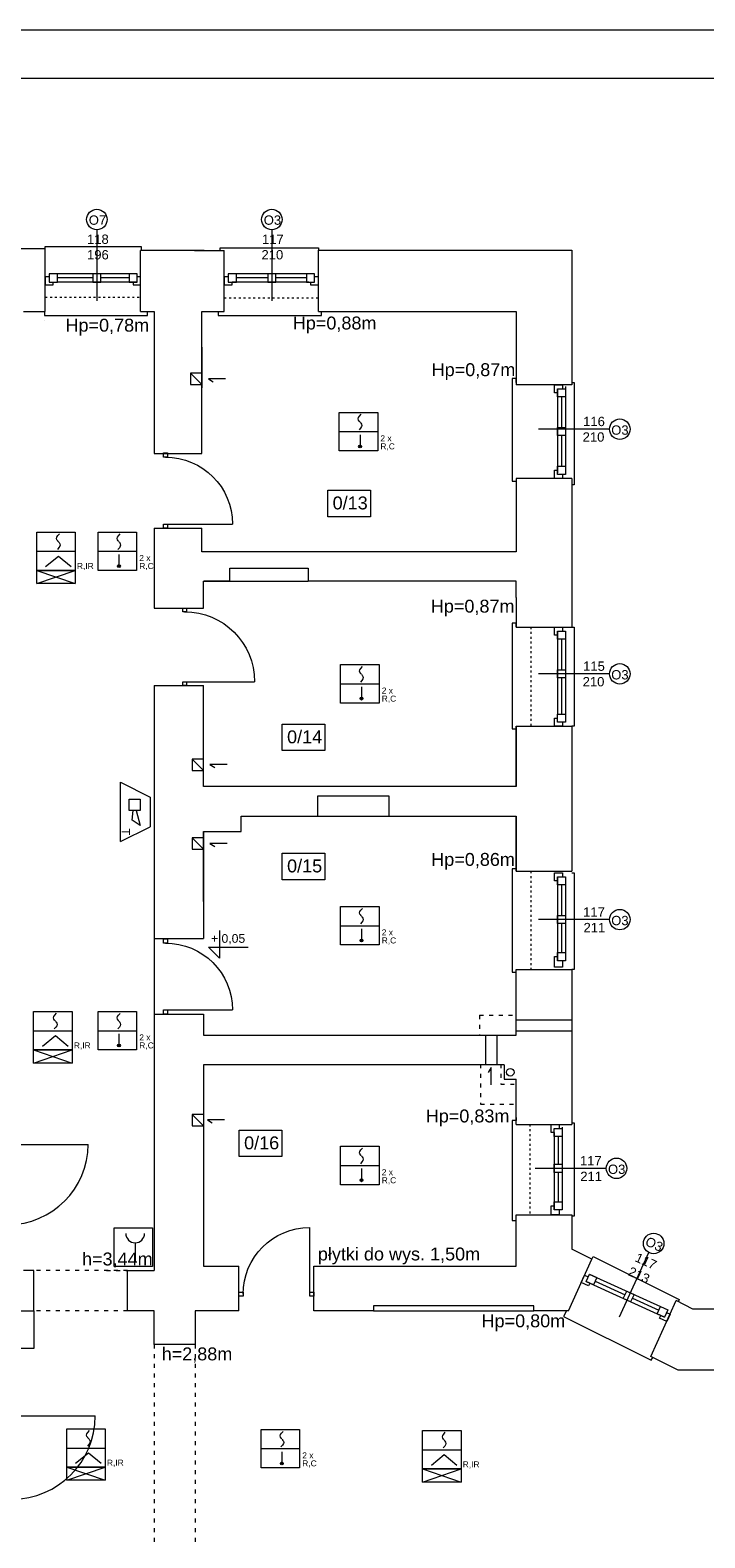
# Model space of a CAD drawing. Header units: centimetres. Extents: x 74437 to 92332, y -37016 to -3432.
# Tile 7 of 68: x 75726 to 76563, y -30123 to -28252. Entities that reach past the tile are written whole.
import ezdxf

# ---------------------------------------------------------------- set-up
doc = ezdxf.new("R2010")
doc.units = ezdxf.units.CM
doc.header["$LTSCALE"] = 0.02
doc.linetypes.add('ACAD_ISO03W100', pattern=[30, 12, -18])
doc.layers.get('0').update_dxf_attribs({"color": 8, "lineweight": 13})
for name, color, linetype, lineweight in [('_pk_tabelka', 7, 'Continuous', 15), ('Linia SSP', 7, 'Continuous', 35), ('LINIE PRZEKROJOWE', 8, 'Continuous', 13), ('OPISY', 8, 'Continuous', 13), ('stolarka', 8, 'Continuous', 13), ('WIDOK', 8, 'Continuous', 13)]:
    doc.layers.add(name, color=color, linetype=linetype, lineweight=lineweight)
doc.styles.get("Standard").update_dxf_attribs({"font": 'arial.ttf', "height": 12})

# ---------------------------------------------------------------- blocks, each defined once
blk = doc.blocks.new('*U3')
at = {"layer": 'stolarka', "transparency": 33554684}
blk.add_lwpolyline([(5, 0), (5, 95)], dxfattribs=at)
for points in [[(0, 2.5), (0, -2.5), (5, -2.5), (5, 2.5)], [(100, -2.5), (105, -2.5), (105, 2.5), (100, 2.5)]]:
    blk.add_lwpolyline(points, close=True, dxfattribs=at)
blk.add_arc((5, 0), 95, 0, 90, dxfattribs=at)
blk = doc.blocks.new('*U7')
at = {"layer": 'stolarka', "transparency": 33554684}
blk.add_lwpolyline([(5, 0), (5, 80)], dxfattribs=at)
for points in [[(0, 2.5), (0, -2.5), (5, -2.5), (5, 2.5)], [(85, -2.5), (90, -2.5), (90, 2.5), (85, 2.5)]]:
    blk.add_lwpolyline(points, close=True, dxfattribs=at)
blk.add_arc((5, 0), 80, 0, 90, dxfattribs=at)

msp = doc.modelspace()

# ---------------------------------------------------------------- hatches: boundary and pattern name
at = {"layer": 'Linia SSP', "lineweight": 5}
for points in [[(76137.2, -28768.8, 1), (76133.7, -28768.8, 1)], [(75838.1, -28917.3, 1), (75834.6, -28917.3, 1)], [(76138.9, -29081.9, 1), (76135.4, -29081.9, 1)], [(76138.9, -29382, 1), (76135.4, -29382, 1)], [(75838.1, -29512.3, 1), (75834.6, -29512.3, 1)], [(76138.9, -29679.6, 1), (76135.4, -29679.6, 1)], [(76040.3, -30031, 1), (76036.8, -30031, 1)]]:
    msp.add_hatch(color=256, dxfattribs=at).paths.add_polyline_path(points)

# ---------------------------------------------------------------- linework, layer by layer
for points in [[(75745, -28523.5), (75745, -28520.8), (75864, -28520.8), (75864, -28525.5)], [(75962, -28525.5), (75962, -28522.3), (76084, -28522.3), (76084, -28525.3)], [(75744, -28601.5), (75744, -28601.5), (75744, -28606.5), (75867, -28606.5), (75872, -28606.5), (75872, -28601.5)], [(75959.6, -28601.5), (75959.6, -28601.5), (75959.6, -28606.5), (76082.6, -28606.5), (76087.6, -28606.5), (76087.6, -28601.5)], [(76329.1, -28689.5), (76329.1, -28684.5), (76324.1, -28684.5), (76324.1, -28811.5), (76324.1, -28812.1), (76329.1, -28812.1)], [(75968.5, -28684.8), (75947.3, -28684.8), (75953.1, -28688.5)], [(76398.1, -28689.5), (76401.1, -28689.5), (76401.1, -28816.5), (76398.1, -28816.5)], [(76329.1, -28993.1), (76329.1, -28988.1), (76324.1, -28988.1), (76324.1, -29115.1), (76324.1, -29119.3), (76329.1, -29119.3)], [(76398.1, -28993.1), (76401.1, -28993.1), (76401.1, -29116.1), (76398.1, -29116.1)], [(75970.5, -29163.8), (75949.3, -29163.8), (75955.1, -29167.5)], [(75970.5, -29261.5), (75949.3, -29261.5), (75955.1, -29265.2)], [(76329.1, -29296.1), (76329.1, -29293.1), (76324.1, -29293.1), (76324.1, -29420.1), (76324.1, -29421.3), (76329.1, -29421.3)], [(76398.1, -29298.1), (76401.1, -29298.1), (76401.1, -29418.1), (76398.1, -29418.1)], [(75880.1, -29379.4), (75880.1, -29473.4)], [(76297.8, -29561.1), (76297.8, -29539.8), (76294.1, -29545.7)], [(76329.1, -29601.5), (76329.1, -29605.4), (76324.1, -29605.4), (76324.1, -29723.5), (76324.1, -29729.7), (76329.1, -29729.7)], [(75967.4, -29604.8), (75946.1, -29604.8), (75952, -29608.5)], [(76398.1, -29608.5), (76401.1, -29608.5), (76401.1, -29724.1), (76398.1, -29724.1)], [(76422.9, -29777.4), (76424.7, -29774.1), (76531.2, -29827.5), (76529.9, -29830.3)], [(76391.4, -29841.5), (76387.8, -29848.6), (76496.6, -29903), (76496.6, -29903), (76498.4, -29899.5)]]:
    msp.add_lwpolyline(points)
msp.add_lwpolyline([(75713, -29841.5), (75731, -29841.5), (75731, -29888.5), (75713, -29888.5)], close=True)
at = {"layer": '_pk_tabelka', "color": 7, "ltscale": 3}
for p, q in [((82865.7, -28252.2), (74455.7, -28252.2)), ((82805.7, -28312.2), (74705.7, -28312.2))]:
    msp.add_line(p, q, dxfattribs=at)
at = {"layer": 'Linia SSP', "linetype": 'Continuous', "lineweight": 5}
for p, q in [((76133.2, -28734.5), (76133.6, -28732.9)), ((76133.6, -28736.1), (76133.2, -28734.5)), ((76133.6, -28732.9), (76134.8, -28731.2)), ((76134.5, -28737.5), (76133.6, -28736.1)), ((76134.8, -28737.9), (76134.5, -28737.5)), ((76134.8, -28731.2), (76136.8, -28729)), ((76135.4, -28738.6), (76134.8, -28737.9)), ((76135.4, -28738.6), (76136, -28739.3)), ((76136, -28739.3), (76136.3, -28739.8)), ((76136.3, -28739.8), (76137.2, -28741.1)), ((76136, -28746.1), (76134.1, -28748.3)), ((76137.2, -28744.3), (76136, -28746.1)), ((76137.2, -28741.1), (76137.6, -28742.7)), ((76137.6, -28742.7), (76137.2, -28744.3)), ((75759.1, -28883), (75759.5, -28881.4)), ((75759.5, -28884.6), (75759.1, -28883)), ((75759.5, -28881.4), (75760.7, -28879.6)), ((75760.4, -28885.9), (75759.5, -28884.6)), ((75760.7, -28886.4), (75760.4, -28885.9)), ((75760.7, -28879.6), (75762.7, -28877.4)), ((75761.3, -28887.1), (75760.7, -28886.4)), ((75761.3, -28887.1), (75762, -28887.8)), ((75762, -28887.8), (75762.3, -28888.2)), ((75762.3, -28888.2), (75763.1, -28889.6)), ((75763.1, -28889.6), (75763.5, -28891.2)), ((75834.2, -28883.1), (75834.6, -28881.5)), ((75834.6, -28884.6), (75834.2, -28883.1)), ((75834.6, -28881.5), (75835.7, -28879.7)), ((75835.4, -28886), (75834.6, -28884.6)), ((75835.7, -28886.4), (75835.4, -28886)), ((75835.7, -28879.7), (75837.7, -28877.5)), ((75836.3, -28887.1), (75835.7, -28886.4)), ((75836.3, -28887.1), (75837, -28887.8)), ((75837, -28887.8), (75837.3, -28888.3)), ((75837.3, -28888.3), (75838.1, -28889.6)), ((75838.1, -28889.6), (75838.5, -28891.2)), ((75762, -28894.5), (75760, -28896.7)), ((75763.1, -28892.8), (75762, -28894.5)), ((75763.5, -28891.2), (75763.1, -28892.8)), ((75837, -28894.6), (75835, -28896.8)), ((75838.1, -28892.8), (75837, -28894.6)), ((75838.5, -28891.2), (75838.1, -28892.8)), ((76134.9, -29047.7), (76135.3, -29046.1)), ((76135.3, -29049.2), (76134.9, -29047.7)), ((76135.3, -29046.1), (76136.5, -29044.3)), ((76136.2, -29050.6), (76135.3, -29049.2)), ((76136.5, -29051), (76136.2, -29050.6)), ((76136.5, -29044.3), (76138.4, -29042.1)), ((76137.1, -29051.7), (76136.5, -29051)), ((76137.1, -29051.7), (76137.7, -29052.4)), ((76137.7, -29052.4), (76138, -29052.9)), ((76138.9, -29057.4), (76137.7, -29059.2)), ((76138, -29052.9), (76138.9, -29054.2)), ((76138.9, -29054.2), (76139.3, -29055.8)), ((76139.3, -29055.8), (76138.9, -29057.4)), ((76137.7, -29059.2), (76135.8, -29061.4)), ((76134.9, -29347.8), (76135.3, -29346.2)), ((76135.3, -29349.3), (76134.9, -29347.8)), ((76135.3, -29346.2), (76136.5, -29344.4)), ((76136.2, -29350.7), (76135.3, -29349.3)), ((76136.5, -29351.1), (76136.2, -29350.7)), ((76136.5, -29344.4), (76138.4, -29342.2)), ((76137.1, -29351.8), (76136.5, -29351.1)), ((76137.1, -29351.8), (76137.7, -29352.5)), ((76137.7, -29352.5), (76138, -29353)), ((76138.9, -29357.5), (76137.7, -29359.3)), ((76138, -29353), (76138.9, -29354.3)), ((76138.9, -29354.3), (76139.3, -29355.9)), ((76139.3, -29355.9), (76138.9, -29357.5)), ((76137.7, -29359.3), (76135.8, -29361.5)), ((75755.3, -29478), (75755.7, -29476.4)), ((75755.7, -29479.6), (75755.3, -29478)), ((75755.7, -29476.4), (75756.8, -29474.6)), ((75756.5, -29480.9), (75755.7, -29479.6)), ((75756.8, -29481.4), (75756.5, -29480.9)), ((75756.8, -29474.6), (75758.8, -29472.4)), ((75757.5, -29482.1), (75756.8, -29481.4)), ((75757.5, -29482.1), (75758.1, -29482.8)), ((75758.1, -29482.8), (75758.4, -29483.2)), ((75759.3, -29487.8), (75758.1, -29489.5)), ((75758.4, -29483.2), (75759.3, -29484.6)), ((75759.3, -29484.6), (75759.6, -29486.2)), ((75759.6, -29486.2), (75759.3, -29487.8)), ((75834.2, -29478.1), (75834.6, -29476.5)), ((75834.6, -29479.6), (75834.2, -29478.1)), ((75834.6, -29476.5), (75835.7, -29474.7)), ((75835.4, -29481), (75834.6, -29479.6)), ((75835.7, -29481.4), (75835.4, -29481)), ((75835.7, -29474.7), (75837.7, -29472.5)), ((75836.3, -29482.1), (75835.7, -29481.4)), ((75836.3, -29482.1), (75837, -29482.8)), ((75837, -29482.8), (75837.3, -29483.3)), ((75838.1, -29487.8), (75837, -29489.6)), ((75837.3, -29483.3), (75838.1, -29484.6)), ((75838.1, -29484.6), (75838.5, -29486.2)), ((75838.5, -29486.2), (75838.1, -29487.8)), ((75758.1, -29489.5), (75756.1, -29491.7)), ((75837, -29489.6), (75835, -29491.8)), ((76134.9, -29645.4), (76135.3, -29643.8)), ((76135.3, -29646.9), (76134.9, -29645.4)), ((76135.3, -29643.8), (76136.5, -29642)), ((76136.2, -29648.3), (76135.3, -29646.9)), ((76137.7, -29656.9), (76135.8, -29659.1)), ((76136.5, -29648.7), (76136.2, -29648.3)), ((76136.5, -29642), (76138.4, -29639.8)), ((76137.1, -29649.4), (76136.5, -29648.7)), ((76137.1, -29649.4), (76137.7, -29650.1)), ((76137.7, -29650.1), (76138, -29650.6)), ((76138.9, -29655.1), (76137.7, -29656.9)), ((76138, -29650.6), (76138.9, -29651.9)), ((76138.9, -29651.9), (76139.3, -29653.5)), ((76139.3, -29653.5), (76138.9, -29655.1)), ((75796.3, -29995.9), (75796.7, -29994.3)), ((75796.7, -29994.3), (75797.9, -29992.5)), ((75797.9, -29992.5), (75799.8, -29990.3)), ((76036.7, -29995.2), (76037.9, -29993.4)), ((76037.9, -29993.4), (76039.9, -29991.2)), ((76239.1, -29994.6), (76241.1, -29992.4)), ((75796.7, -29997.5), (75796.3, -29995.9)), ((75797.6, -29998.8), (75796.7, -29997.5)), ((75799.1, -30007.4), (75797.2, -30009.6)), ((75797.9, -29999.3), (75797.6, -29998.8)), ((75798.5, -30000), (75797.9, -29999.3)), ((75798.5, -30000), (75799.1, -30000.7)), ((75799.1, -30000.7), (75799.4, -30001.1)), ((75800.3, -30005.6), (75799.1, -30007.4)), ((75799.4, -30001.1), (75800.3, -30002.4)), ((75800.3, -30002.4), (75800.7, -30004)), ((75800.7, -30004), (75800.3, -30005.6)), ((76036.3, -29996.8), (76036.7, -29995.2)), ((76036.7, -29998.4), (76036.3, -29996.8)), ((76037.6, -29999.7), (76036.7, -29998.4)), ((76039.1, -30008.3), (76037.2, -30010.5)), ((76037.9, -30000.2), (76037.6, -29999.7)), ((76038.5, -30000.9), (76037.9, -30000.2)), ((76038.5, -30000.9), (76039.1, -30001.5)), ((76039.1, -30001.5), (76039.4, -30002)), ((76040.3, -30006.5), (76039.1, -30008.3)), ((76039.4, -30002), (76040.3, -30003.3)), ((76040.3, -30003.3), (76040.7, -30004.9)), ((76040.7, -30004.9), (76040.3, -30006.5)), ((76237.5, -29998), (76237.9, -29996.4)), ((76237.9, -29999.6), (76237.5, -29998)), ((76237.9, -29996.4), (76239.1, -29994.6)), ((76238.8, -30000.9), (76237.9, -29999.6)), ((76240.4, -30009.5), (76238.4, -30011.7)), ((76239.1, -30001.4), (76238.8, -30000.9)), ((76239.7, -30002.1), (76239.1, -30001.4)), ((76239.7, -30002.1), (76240.4, -30002.8)), ((76240.4, -30002.8), (76240.7, -30003.2)), ((76241.5, -30007.8), (76240.4, -30009.5)), ((76240.7, -30003.2), (76241.5, -30004.6)), ((76241.5, -30004.6), (76241.9, -30006.2)), ((76241.9, -30006.2), (76241.5, -30007.8))]:
    msp.add_line(p, q, dxfattribs=at)
at = {"layer": 'Linia SSP', "lineweight": 5}
for p, q in [((76109.5, -28750.5), (76157.3, -28750.5)), ((76135.4, -28754.3), (76135.4, -28768.8)), ((75734.5, -28899), (75782.3, -28899)), ((75761.3, -28905.3), (75745.5, -28918.4)), ((75777.2, -28918.4), (75761.3, -28905.3)), ((75810.5, -28899), (75858.2, -28899)), ((75836.4, -28902.8), (75836.4, -28917.3)), ((75734.5, -28939.1), (75782.3, -28922.9)), ((75734.5, -28922.9), (75782.3, -28939.1)), ((76111.2, -29063.6), (76159, -29063.6)), ((76137.1, -29067.4), (76137.1, -29081.9)), ((75838.4, -29259.1), (75838.4, -29185.7)), ((75838.4, -29185.7), (75875.1, -29204.1)), ((75849.1, -29206.7), (75862.9, -29206.7)), ((75849.1, -29220.5), (75849.1, -29206.7)), ((75862.9, -29206.7), (75862.9, -29220.5)), ((75875.1, -29204.1), (75875.1, -29240.8)), ((75862.9, -29220.5), (75849.1, -29220.5)), ((75852.9, -29232.9), (75854.2, -29220.5)), ((75857.7, -29220.5), (75862.9, -29239.3)), ((75838.4, -29259.1), (75875.1, -29240.8)), ((75862.9, -29239.3), (75852.9, -29232.9)), ((76111.2, -29363.7), (76159, -29363.7)), ((76137.1, -29367.5), (76137.1, -29382)), ((75730.6, -29494), (75778.4, -29494)), ((75757.5, -29500.3), (75741.6, -29513.4)), ((75773.3, -29513.4), (75757.5, -29500.3)), ((75810.5, -29494), (75858.2, -29494)), ((75836.4, -29497.8), (75836.4, -29512.3)), ((75730.6, -29534.1), (75778.4, -29517.9)), ((75730.6, -29517.9), (75778.4, -29534.1)), ((76111.2, -29661.3), (76159, -29661.3)), ((76137.1, -29665.1), (76137.1, -29679.6)), ((75856.5, -29757.2), (75856.5, -29780.6)), ((75771.7, -30011.9), (75819.4, -30011.9)), ((76012.6, -30012.7), (76060.4, -30012.7)), ((75798.5, -30018.2), (75782.7, -30031.3)), ((75814.4, -30031.3), (75798.5, -30018.2)), ((76038.5, -30016.5), (76038.5, -30031)), ((76212.9, -30014), (76260.7, -30014)), ((76239.7, -30020.3), (76223.9, -30033.4)), ((76255.6, -30033.4), (76239.7, -30020.3)), ((75771.7, -30052), (75819.4, -30035.7)), ((75771.7, -30035.7), (75819.4, -30052)), ((76212.9, -30054.1), (76260.7, -30037.9)), ((76212.9, -30037.9), (76260.7, -30054.1))]:
    msp.add_line(p, q, dxfattribs=at)
for points in [[(76109.5, -28726.6), (76157.3, -28726.6), (76157.3, -28774.3), (76109.5, -28774.3)], [(75734.5, -28875.1), (75782.3, -28875.1), (75782.3, -28922.9), (75734.5, -28922.9)], [(75810.5, -28875.1), (75858.2, -28875.1), (75858.2, -28922.9), (75810.5, -28922.9)], [(75734.5, -28939.1), (75734.5, -28922.9), (75782.3, -28922.9), (75782.3, -28939.1)], [(76111.2, -29039.7), (76159, -29039.7), (76159, -29087.5), (76111.2, -29087.5)], [(76111.2, -29339.8), (76159, -29339.8), (76159, -29387.6), (76111.2, -29387.6)], [(75730.6, -29470.1), (75778.4, -29470.1), (75778.4, -29517.9), (75730.6, -29517.9)], [(75810.5, -29470.1), (75858.2, -29470.1), (75858.2, -29517.9), (75810.5, -29517.9)], [(75730.6, -29534.1), (75730.6, -29517.9), (75778.4, -29517.9), (75778.4, -29534.1)], [(76111.2, -29637.4), (76159, -29637.4), (76159, -29685.2), (76111.2, -29685.2)], [(75830.4, -29738.7), (75878.2, -29738.7), (75878.2, -29786.5), (75830.4, -29786.5)], [(75771.7, -29988), (75819.4, -29988), (75819.4, -30035.7), (75771.7, -30035.7)], [(76012.6, -29988.8), (76060.4, -29988.8), (76060.4, -30036.6), (76012.6, -30036.6)], [(76212.9, -29990.1), (76260.7, -29990.1), (76260.7, -30037.9), (76212.9, -30037.9)], [(75771.7, -30052), (75771.7, -30035.7), (75819.4, -30035.7), (75819.4, -30052)], [(76212.9, -30054.1), (76212.9, -30037.9), (76260.7, -30037.9), (76260.7, -30054.1)]]:
    msp.add_lwpolyline(points, close=True, dxfattribs=at)
for centre in [(76135.4, -28768.8), (75836.4, -28917.3), (76137.1, -29081.9), (76137.1, -29382), (75836.4, -29512.3), (76137.1, -29679.6), (76038.5, -30031)]:
    msp.add_circle(centre, 1.75, dxfattribs=at)
msp.add_arc((75856.5, -29745.5), 11.7, 180, 0, dxfattribs=at)
at = {"layer": 'LINIE PRZEKROJOWE'}
for points in [[(75745, -28523.5), (75602, -28523.5)], [(75718, -28601.5), (75745, -28601.5), (75745, -28523.5)], [(75863, -28601.5), (75863, -28525.5)], [(75942, -28525.5), (75863, -28525.5)], [(75930, -28525.5), (75967, -28525.5)], [(75962, -28601.5), (75967, -28601.5), (75967, -28525.5)], [(76084, -28525.3), (76322.1, -28525.3), (76398.1, -28525.3), (76398.1, -28692.5)], [(76084, -28601.5), (76084, -28525.3)], [(75863, -28601.5), (75880.1, -28601.5)], [(75880.1, -28601.5), (75880.1, -28777.5), (75939.1, -28777.5)], [(75939.1, -28777.5), (75939.1, -28601.5), (75962, -28601.5)], [(76084, -28601.5), (76329.1, -28601.5)], [(76329.1, -28601.5), (76329.1, -28692.5)], [(75744, -28612.5), (75744, -28612.5)], [(75744, -28612.5), (75744, -28612.5)], [(75744, -28612.5), (75744, -28612.5)], [(75744, -28612.5), (75744, -28612.5)], [(75939.1, -28645.5), (75939.1, -28696)], [(75939.1, -28678), (75925.1, -28678), (75925.1, -28692), (75939.1, -28692)], [(75925.1, -28678), (75939.1, -28692)], [(76398.1, -28692.5), (76329.1, -28692.5)], [(76398.1, -28808.5), (76329.1, -28808.5), (76329.1, -28841.1)], [(76398.1, -28808.5), (76398.1, -28993.1)], [(76329.1, -28841.1), (76329.1, -28899.5)], [(75880.1, -28870.4), (75939.1, -28870.4)], [(75880.1, -28870.4), (75880.1, -28969.4), (75941.1, -28969.4)], [(75939.1, -28899.5), (75939.1, -28870.4)], [(76329.1, -28899.5), (75939.1, -28899.5)], [(75941.1, -28936.1), (75974.1, -28936.1), (75974.1, -28920.1)], [(75974.1, -28920.1), (76071.1, -28920.1), (76071.1, -28936.1)], [(75941.1, -28969.4), (75941.1, -28936.1)], [(75974.1, -28936.1), (75941.6, -28936.1)], [(76329.1, -28956.5), (76329.1, -28936.1), (76071.1, -28936.1)], [(76329.1, -28956.5), (76329.1, -28993.1), (76398.1, -28993.1)], [(75880.1, -29065.4), (75941.1, -29065.4)], [(75880.1, -29065.4), (75880.1, -29379.4)], [(75941.1, -29191.1), (75941.1, -29065.4)], [(76329.1, -29191.1), (76329.1, -29116.1)], [(76329.1, -29116.1), (76398.1, -29116.1)], [(76329.1, -29116.1), (76329.1, -29191.1)], [(76398.1, -29116.1), (76398.1, -29296.1)], [(75941.1, -29157), (75927.1, -29157), (75927.1, -29171), (75941.1, -29171)], [(75927.1, -29157), (75941.1, -29171)], [(76329.1, -29191.1), (75941.1, -29191.1)], [(75988.1, -29227.7), (76083.1, -29227.7), (76083.1, -29202.7), (76171.1, -29202.7), (76171.1, -29227.7)], [(75941.1, -29246.7), (75941.1, -29246.7), (75988.1, -29246.7), (75988.1, -29227.7)], [(75988.1, -29227.7), (76083.1, -29227.7)], [(76171.1, -29227.7), (76329.1, -29227.7)], [(76329.1, -29296.1), (76329.1, -29227.7)], [(76329.1, -29227.7), (76329.1, -29296.1), (76398.1, -29296.1)], [(75941.1, -29254.7), (75927.1, -29254.7), (75927.1, -29268.7), (75941.1, -29268.7)], [(75927.1, -29254.7), (75941.1, -29268.7)], [(75941.1, -29333.5), (75941.1, -29246.7)], [(75941.1, -29246.7), (75941.1, -29379.4)], [(75880.1, -29379.4), (75941.1, -29379.4)], [(75941.1, -29473.4), (75941.1, -29499.7), (76329.1, -29499.7), (76329.1, -29418.1)], [(76329.1, -29418.1), (76398.1, -29418.1)], [(76398.1, -29418.1), (76398.1, -29610.3)], [(75880.1, -29473.4), (75880.1, -29659.5), (75880.1, -29771.5)], [(75880.1, -29473.4), (75941.1, -29473.4)], [(76329.1, -29480.3), (76398.1, -29480.3)], [(76290.9, -29499.7), (76290.9, -29536.3)], [(76304.9, -29499.7), (76304.9, -29536.3)], [(76329.1, -29494.3), (76398.1, -29494.3)], [(76314.1, -29536.3), (75941.1, -29536.3), (75941.1, -29659.5)], [(76314.1, -29536.3), (76314.1, -29536.3), (76314.1, -29554.3), (76329.1, -29554.3)], [(76329.1, -29610.3), (76329.1, -29554.3)], [(75941.1, -29597.9), (75927.1, -29597.9), (75927.1, -29611.9), (75941.1, -29611.9)], [(75927.1, -29597.9), (75941.1, -29611.9)], [(76329.1, -29610.3), (76398.1, -29610.3)], [(76329.1, -29610.3), (76398.1, -29610.3)], [(75941.1, -29659.5), (75941.1, -29659.5), (75941.1, -29786.3), (75985.1, -29786.3)], [(76078.1, -29786.3), (76329.1, -29786.3), (76329.1, -29722.3), (76398.1, -29722.3)], [(76398.1, -29722.3), (76398.1, -29765.3)], [(76422.8, -29777.7), (76398.1, -29765.3)], [(75880.1, -29771.5), (75880.1, -29791.5)], [(75985.1, -29841.5), (75985.1, -29786.3)], [(76152, -29841.5), (76078.1, -29841.5), (76078.1, -29786.3)], [(76393.9, -29841.5), (76422.9, -29777.4)], [(75716, -29841.5), (75731, -29841.5), (75731, -29791.5)], [(75731, -29841.5), (75731, -29791.5), (75718, -29791.5)], [(75847, -29841.5), (75847, -29791.5), (75880.1, -29791.5)], [(75880.1, -29841.5), (75847, -29841.5), (75847, -29841.5)], [(75985.1, -29841.5), (75931.1, -29841.5), (75931.1, -29883.5), (75880.1, -29883.5), (75880.1, -29841.5)], [(75985.1, -29841.5), (75931.1, -29841.5)], [(76201, -29835.5), (76152, -29835.5), (76152, -29835.5), (76152, -29835.5), (76152, -29835.5), (76152, -29835.5), (76152, -29841.5), (76078.1, -29841.5)], [(76394, -29841.5), (76351, -29841.5), (76351, -29835.5), (76152, -29835.5), (76152, -29841.5)], [(76394, -29841.5), (76351, -29841.5)], [(76496.1, -29898.3), (76527.4, -29829)], [(76496.1, -29898.3), (76527.4, -29829)], [(76625, -29839.4), (76548.1, -29839.4), (76527.4, -29829)], [(76530, -29915.4), (76496.1, -29898.3)], [(76625, -29915.4), (76530, -29915.4)]]:
    msp.add_lwpolyline(points, dxfattribs=at)
msp.add_circle((76321.7, -29545.5), 4.77, dxfattribs=at)
at = {"layer": 'OPISY'}
for p, q in [((75960.9, -29369.8), (75960.9, -29404)), ((75960.9, -29404), (75947.4, -29390.5)), ((75947.4, -29390.5), (75996.6, -29390.5))]:
    msp.add_line(p, q, dxfattribs=at)
for points in [[(75809, -28500), (75809, -28588.1)], [(76026, -28500), (76026, -28588.1)], [(76444.8, -28747.5), (76356.7, -28747.5)], [(76444.8, -29051.1), (76356.7, -29051.1)], [(76444.8, -29356.1), (76356.7, -29356.1)], [(76440.8, -29664.8), (76352.7, -29664.8)], [(76493.3, -29769.5), (76456.8, -29849.7)]]:
    msp.add_lwpolyline(points, dxfattribs=at)
for points in [[(76095.4, -28823.1), (76148.2, -28823.1), (76148.2, -28856.1), (76095.4, -28856.1)], [(76038.9, -29113.4), (76091.7, -29113.4), (76091.7, -29146.4), (76038.9, -29146.4)], [(76038.9, -29273.6), (76091.7, -29273.6), (76091.7, -29306.6), (76038.9, -29306.6)], [(75985.6, -29617.3), (76038.4, -29617.3), (76038.4, -29650.3), (75985.6, -29650.3)]]:
    msp.add_lwpolyline(points, close=True, dxfattribs=at)
for centre in [(75809, -28487.3), (76026, -28487.3), (76457.5, -28747.5), (76457.5, -29051.1), (76457.5, -29356.1), (76453.5, -29664.8), (76499.5, -29758)]:
    msp.add_circle(centre, 12.7, dxfattribs=at)
at = {"layer": 'stolarka'}
for points in [[(75750, -28558.4), (75745, -28558.4), (75745, -28568.4), (75755, -28568.4), (75755, -28564.8)], [(75859, -28554.8), (75760, -28554.8)], [(75804, -28559.8), (75760, -28559.8)], [(75859, -28564.8), (75760, -28564.8)], [(75849, -28559.8), (75814, -28559.8)], [(75854, -28564.8), (75854, -28568.4), (75863, -28568.4)], [(75863, -28558.4), (75859, -28558.4)], [(75972, -28558.4), (75967, -28558.4), (75967, -28568.4), (75977, -28568.4), (75977, -28564.8)], [(76072, -28554.8), (75977, -28554.8)], [(76072, -28564.8), (75977, -28564.8)], [(76021, -28559.8), (75982, -28559.8)], [(76069, -28559.8), (76031, -28559.8)], [(76074, -28564.8), (76074, -28568.4), (76084, -28568.4), (76084, -28558.4), (76079, -28558.4)], [(76380.1, -28702.5), (76376.4, -28702.5), (76376.4, -28692.5), (76386.4, -28692.5), (76386.4, -28697.5)], [(76380.1, -28697.5), (76380.1, -28801.5)], [(76390.1, -28694.5), (76390.1, -28798.5)], [(76385.1, -28707.5), (76385.1, -28745.5)], [(76385.1, -28755.5), (76385.1, -28793.5)], [(76386.4, -28803.5), (76386.4, -28808.5), (76376.4, -28808.5), (76376.4, -28798.5), (76380.1, -28798.5)], [(76380.1, -29003.1), (76376.4, -29003.1), (76376.4, -28993.1), (76386.4, -28993.1), (76386.4, -28998.1)], [(76380.1, -28998.1), (76380.1, -29102.1)], [(76390.1, -28998.1), (76390.1, -29102.1)], [(76385.1, -29008.1), (76385.1, -29046.1)], [(76385.1, -29056.1), (76385.1, -29101.1)], [(76386.4, -29111.1), (76386.4, -29116.1), (76376.4, -29116.1), (76376.4, -29106.1), (76380.1, -29106.1)], [(76380.1, -29308.1), (76376.4, -29308.1), (76376.4, -29298.1), (76386.4, -29298.1), (76386.4, -29303.1)], [(76380.1, -29303.1), (76380.1, -29407.1)], [(76385.1, -29313.1), (76385.1, -29351.1)], [(76390.1, -29303.1), (76390.1, -29407.1)], [(76385.1, -29361.1), (76385.1, -29397.1)], [(76386.4, -29407.1), (76386.4, -29415.1), (76376.4, -29415.1), (76376.4, -29402.1), (76380.1, -29402.1)], [(76376.1, -29620.3), (76372.4, -29620.3), (76372.4, -29610.3), (76382.4, -29610.3), (76382.4, -29615.3)], [(76386.1, -29613.5), (76386.1, -29716.3)], [(76376.1, -29620.5), (76376.1, -29716.3)], [(76381.1, -29625.3), (76381.1, -29659.8)], [(76381.1, -29669.8), (76381.1, -29706.3)], [(76382.4, -29716.3), (76382.4, -29722.3), (76372.4, -29722.3), (76372.4, -29711.3), (76376.1, -29711.3)], [(76420.3, -29807.4), (76418.8, -29810.7), (76409.7, -29806.6), (76413.8, -29797.5), (76418.4, -29799.5)], [(76415.8, -29805.3), (76513.1, -29849.7)], [(76419.7, -29796.1), (76517, -29840.5)], [(76426.9, -29804.9), (76464.2, -29821.9)], [(76473.3, -29826.1), (76506.1, -29841)], [(76515.5, -29843.8), (76520, -29845.9), (76515.9, -29855), (76506.8, -29850.9), (76508.3, -29847.5)]]:
    msp.add_lwpolyline(points, dxfattribs=at)
for points in [[(75760, -28554.8), (75750, -28554.8), (75750, -28564.8), (75760, -28564.8)], [(75814, -28554.8), (75804, -28554.8), (75804, -28564.8), (75814, -28564.8)], [(75859, -28554.8), (75849, -28554.8), (75849, -28564.8), (75859, -28564.8)], [(75982, -28554.8), (75972, -28554.8), (75972, -28564.8), (75982, -28564.8)], [(76031, -28554.8), (76021, -28554.8), (76021, -28564.8), (76031, -28564.8)], [(76079, -28554.8), (76069, -28554.8), (76069, -28564.8), (76079, -28564.8)], [(76390.1, -28697.5), (76390.1, -28707.5), (76380.1, -28707.5), (76380.1, -28697.5)], [(76390.1, -28745.5), (76390.1, -28755.5), (76380.1, -28755.5), (76380.1, -28745.5)], [(76390.1, -28793.5), (76390.1, -28803.5), (76380.1, -28803.5), (76380.1, -28793.5)], [(76390.1, -28998.1), (76390.1, -29008.1), (76380.1, -29008.1), (76380.1, -28998.1)], [(76390.1, -29046.1), (76390.1, -29056.1), (76380.1, -29056.1), (76380.1, -29046.1)], [(76390.1, -29101.1), (76390.1, -29111.1), (76380.1, -29111.1), (76380.1, -29101.1)], [(76390.1, -29303.1), (76390.1, -29313.1), (76380.1, -29313.1), (76380.1, -29303.1)], [(76390.1, -29351.1), (76390.1, -29361.1), (76380.1, -29361.1), (76380.1, -29351.1)], [(76390.1, -29397.1), (76390.1, -29407.1), (76380.1, -29407.1), (76380.1, -29397.1)], [(76386.1, -29615.3), (76386.1, -29625.3), (76376.1, -29625.3), (76376.1, -29615.3)], [(76386.1, -29659.8), (76386.1, -29669.8), (76376.1, -29669.8), (76376.1, -29659.8)], [(76386.1, -29706.3), (76386.1, -29716.3), (76376.1, -29716.3), (76376.1, -29706.3)], [(76419.9, -29796.2), (76429, -29800.4), (76424.9, -29809.5), (76415.8, -29805.3)], [(76466.1, -29817.3), (76475.2, -29821.4), (76471, -29830.5), (76461.9, -29826.4)], [(76507.9, -29836.4), (76517, -29840.5), (76512.9, -29849.6), (76503.8, -29845.5)]]:
    msp.add_lwpolyline(points, close=True, dxfattribs=at)
at = {"layer": 'WIDOK', "linetype": 'ACAD_ISO03W100', "ltscale": 10}
for points in [[(75745, -28583.5), (75864, -28583.5)], [(75967, -28584.5), (76084, -28584.5)], [(76347.1, -28993.1), (76347.1, -29116.1)], [(76347.1, -29296.1), (76347.1, -29419.1)], [(76346.1, -29610.3), (76346.1, -29722.3)]]:
    msp.add_lwpolyline(points, dxfattribs=at)
at = {"layer": 'WIDOK'}
for points in [[(75974.1, -28936.1), (76071.1, -28936.1)], [(76083.1, -29227.7), (76171.1, -29227.7)], [(76152, -29841.5), (76351, -29841.5)]]:
    msp.add_lwpolyline(points, dxfattribs=at)
at = {"layer": 'WIDOK', "linetype": 'ACAD_ISO03W100', "ltscale": 20}
for points in [[(76283.6, -29474.7), (76283.6, -29499.7), (76283.6, -29499.7)], [(76283.6, -29474.7), (76283.6, -29474.7), (76327.8, -29474.7)], [(76284.9, -29535.5), (76284.9, -29585.2), (76329.1, -29585.2)], [(76309.9, -29535.5), (76309.9, -29560.2), (76329.1, -29560.2)], [(75847, -29791.5), (75731, -29791.5)], [(75821, -29791.5), (75847, -29791.5)], [(75847, -29841.5), (75731, -29841.5)], [(75880.1, -29883.5), (75880.1, -30157.5)], [(75931.1, -29883.5), (75931.1, -30157.5)]]:
    msp.add_lwpolyline(points, dxfattribs=at)

# ---------------------------------------------------------------- block references
at = {"layer": 'stolarka', "transparency": 33554684, "rotation": 270}
for name, p, xscale, yscale, zscale in [('*U7', (75894.1, -28870.4), -1.038095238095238, 1.038095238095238, 1.038095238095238), ('*U3', (75917.8, -29065.4), -0.9142857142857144, 0.9142857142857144, 0.9142857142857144), ('*U7', (75894.1, -29473.4), -1.038095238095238, 1.038095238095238, 1.038095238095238), ('*U3', (75698.6, -29629.9), 1.047619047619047, 1.047619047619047, 1.047619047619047), ('*U3', (75703.7, -29966.6), 1.087755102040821, 1.087755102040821, 1.087755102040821)]:
    msp.add_blockref(name, p, dxfattribs=dict(at, xscale=xscale, yscale=yscale, zscale=zscale))
at = {"layer": 'stolarka', "transparency": 33554684, "xscale": -1.033333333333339, "yscale": 1.033333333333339, "zscale": 1.033333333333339}
msp.add_blockref('*U7', (76078.1, -29821), dxfattribs=at)

# ---------------------------------------------------------------- texts
at = {"layer": 'Linia SSP', "lineweight": 5}
for s, p in [('2 x', (76160.6, -28762.5)), ('R,C', (76160.6, -28772.5)), ('2 x', (75861.6, -28911)), ('R,IR', (75784.3, -28921)), ('R,C', (75861.6, -28921)), ('2 x', (76162.3, -29075.6)), ('R,C', (76162.3, -29085.6)), ('2 x', (76162.3, -29375.7)), ('R,C', (76162.3, -29385.7)), ('2 x', (75861.6, -29506)), ('R,IR', (75780.5, -29516)), ('R,C', (75861.6, -29516)), ('2 x', (76162.3, -29673.3)), ('R,C', (76162.3, -29683.3)), ('R,IR', (75821.5, -30033.9)), ('2 x', (76063.7, -30024.8)), ('R,C', (76063.7, -30034.7)), ('R,IR', (76262.7, -30036))]:
    msp.add_text(s, height=7.46, dxfattribs=at).set_placement(p)
msp.add_text('T', height=10, rotation=630, dxfattribs=at).set_placement((75839.9, -29242.9))
at = {"layer": 'OPISY', "ltscale": 0.15}
for s, p in [('Hp=0,88m', (76052, -28623.7)), ('Hp=0,78m', (75770.1, -28626.4)), ('Hp=0,87m', (76224.2, -28681.6)), ('Hp=0,87m', (76223.2, -28975.1)), ('Hp=0,86m', (76223.7, -29289.4)), ('Hp=0,83m', (76216.9, -29607.8)), ('h=3,44m', (75790.6, -29785.3)), ('płytki do wys. 1,50m', (76083.1, -29779.1)), ('Hp=0,80m', (76286.1, -29862.1)), ('h=2,88m', (75889.4, -29903.1))]:
    msp.add_text(s, height=16, dxfattribs=at).set_placement(p)
at = {"layer": 'OPISY'}
for s, insert, char_height, width, attachment_point in [('\\pi-3.6114;O7', (75802.6, -28482.2), 11.574, 12.831, 1), ('\\pi-3.6114;O3', (76019.6, -28482.2), 11.574, 12.831, 1), ('\\pi-3.6114;O3', (76450.5, -28754.5), 11.574, 12.831, 7), ('{\\fArial|b0|i0|c238|p34;0/13}', (76101.4, -28831), 16, 260.963, 1), ('\\pi-3.6114;O3', (76450.5, -29058.2), 11.574, 12.831, 7), ('{\\fArial|b0|i0|c238|p34;0/14}', (76044.9, -29121.3), 16, 260.963, 1), ('{\\fArial|b0|i0|c238|p34;0/15}', (76044.9, -29281.5), 16, 260.963, 1), ('\\pi-3.6114;O3', (76450.5, -29363.2), 11.574, 12.831, 7), ('{\\fArial|b0|i0|c238|p34;+ 0,05}', (75950.6, -29374.1), 10.8, 58.572, 1), ('{\\fArial|b0|i0|c238|p34;0/16}', (75991.6, -29625.2), 16, 260.963, 1), ('\\pi-3.6114;O3', (76446.5, -29671.9), 11.574, 12.831, 7)]:
    msp.add_mtext(s, dxfattribs=dict(at, insert=insert, char_height=char_height, width=width, attachment_point=attachment_point))
at = {"layer": 'OPISY', "insert": (76491.2, -29761.3), "char_height": 11.574, "width": 12.831, "attachment_point": 7, "rotation": 335.4726}
msp.add_mtext('\\pi-3.6114;O3', dxfattribs=at)
at = {"layer": 'stolarka', "char_height": 11.574, "width": 12.831}
for s, insert, attachment_point in [('\\pi-5.8378;118\\P\\pi-5.822;196', (75802.6, -28505.9), 1), ('\\pi-5.8259;117 \\P\\pi-6.4496;210', (76019.6, -28505.9), 1), ('\\pi-5.822;116\\P\\pi-6.4496;210', (76417.9, -28763.1), 7), ('\\pi-5.8694;115\\P\\pi-6.4496;210', (76417.9, -29066.8), 7), ('\\pi-5.8259;117\\P\\pi-5.3522;211', (76417.9, -29371.8), 7), ('\\pi-5.8259;117\\P\\pi-5.3522;211', (76413.9, -29680.5), 7)]:
    msp.add_mtext(s, dxfattribs=dict(at, insert=insert, attachment_point=attachment_point))
at = {"layer": 'stolarka', "insert": (76472.5, -29799.8), "char_height": 11.574, "width": 12.831, "attachment_point": 7, "rotation": 335.4726}
msp.add_mtext('\\pi-5.8259;117\\P\\pi-6.4694;213', dxfattribs=at)

doc.saveas('drawing.dxf')
